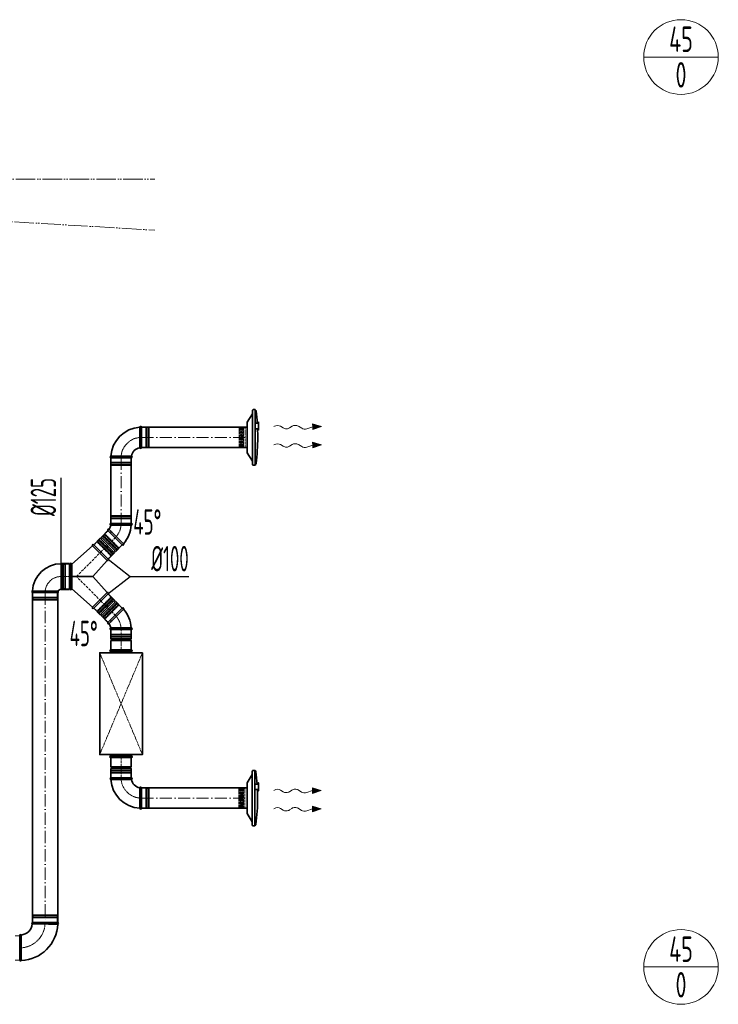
# Model space of a CAD drawing. Header units: millimetres. Extents: x -118717 to 8962, y 22910 to 145283.
# Tile 182 of 193: x 4456 to 7889, y 75265 to 80103. Entities that reach past the tile are written whole.
import ezdxf
from ezdxf.enums import TextEntityAlignment as Align

# ---------------------------------------------------------------- set-up
doc = ezdxf.new("R2010")
doc.units = ezdxf.units.MM
for name, pattern in [('ACAD_ISO02W100', [15, 12, -3]), ('ACAD_ISO05W100', [33, 24, -3, 0, -3, 0, -3]), ('ACAD_ISO10W100', [18, 12, -3, 0, -3]), ('phl_thick', [0])]:
    doc.linetypes.add(name, pattern=pattern)
for name, color, linetype, lineweight in [('VZT_01 SUP (PŘÍVOD) - OBRYS', 5, 'Continuous', 35), ('VZT_02 SUP (PŘÍVOD) - OSA', 5, 'ACAD_ISO10W100', 5), ('VZT_30 DISTRIBUČNÍ PRVKY - OBRYS', 1, 'Continuous', 35), ('VZT_35 TLUMIČE HLUKU - OBRYS', 1, 'Continuous', 35), ('VZT_36 TLUMIČE HLUKU - OSA', 1, 'ACAD_ISO10W100', 5), ('VZT_37 TLUMIČE HLUKU - DETAIL', 8, 'ACAD_ISO02W100', 5), ('VZT_52 POPIS - DISTRIBUCE', 7, 'Continuous', 5), ('VZT_60_KOTY - DIMENZE', 7, 'Continuous', 5), ('VZT_POŽADAVKY NA STAVBU - PODHLEDY', 4, 'ACAD_ISO05W100', 5)]:
    doc.layers.add(name, color=color, linetype=linetype, lineweight=lineweight)
for name, color, linetype, lineweight, plot in [('VZT_03 SUP (PŘÍVOD) - NETISK', 8, 'ACAD_ISO02W100', 5, False), ('VZT_34 DISTRIBUČNÍ PRVKY - NETISK', 8, 'ACAD_ISO02W100', 5, False), ('VZT_39 TLUMIČE HLUKU - NETISK', 8, 'ACAD_ISO02W100', 5, False)]:
    doc.layers.add(name, color=color, linetype=linetype, lineweight=lineweight, plot=plot)
doc.styles.add('EVORA_125', font='isocp.shx', dxfattribs={"width": 0.6, "height": 125})
doc.styles.add('JS', font='isocp.shx', dxfattribs={"width": 0.6, "height": 125})

msp = doc.modelspace()

# ---------------------------------------------------------------- linework, layer by layer
at = {"lineweight": 13}
for p, q in [((5708.3, 78105.5), (5705.2, 78103.6)), ((5708.3, 78015.5), (5705.2, 78013.6)), ((5707.4, 76318.1), (5704.3, 76316.2)), ((5707.4, 76228.1), (5704.3, 76226.2))]:
    msp.add_line(p, q, dxfattribs=at)
at = {"color": 0, "lineweight": 13}
for p, q in [((5751.4, 78097.2), (5738.4, 78105.4)), ((5794.3, 78105.6), (5782.4, 78097.6)), ((5841.8, 78095.6), (5825.3, 78106)), ((5895.9, 78103.1), (5867.2, 78093.3)), ((5938.9, 78103.6), (5895.7, 78117)), ((5895.7, 78117), (5895.9, 78103.1)), ((5896, 78089.1), (5895.9, 78103.1)), ((5896, 78089.1), (5938.9, 78103.6)), ((5751.4, 78007.2), (5738.4, 78015.4)), ((5794.3, 78015.6), (5782.4, 78007.6)), ((5841.8, 78005.6), (5825.3, 78016)), ((5895.9, 78013.1), (5867.2, 78003.3)), ((5938.9, 78013.6), (5895.7, 78027)), ((5895.7, 78027), (5895.9, 78013.1)), ((5896, 77999.1), (5895.9, 78013.1)), ((5896, 77999.1), (5938.9, 78013.6)), ((5750.5, 76309.8), (5737.5, 76318)), ((5793.4, 76318.2), (5781.5, 76310.2)), ((5840.9, 76308.2), (5824.4, 76318.6)), ((5894.9, 76315.7), (5866.3, 76305.9)), ((5937.9, 76316.2), (5894.8, 76329.6)), ((5894.8, 76329.6), (5894.9, 76315.7)), ((5895.1, 76301.7), (5894.9, 76315.7)), ((5895.1, 76301.7), (5937.9, 76316.2)), ((5937.9, 76226.2), (5894.8, 76239.6)), ((5894.8, 76239.6), (5894.9, 76225.7)), ((5750.5, 76219.8), (5737.5, 76228)), ((5793.4, 76228.2), (5781.5, 76220.2)), ((5840.9, 76218.2), (5824.4, 76228.6)), ((5894.9, 76225.7), (5866.3, 76215.9)), ((5895.1, 76211.7), (5894.9, 76225.7)), ((5895.1, 76211.7), (5937.9, 76226.2))]:
    msp.add_line(p, q, dxfattribs=at)
for centre, start_param, end_param in [((5723.1, 78095.8), 0.766537, 2.320574), ((5766.8, 78106.7), 3.908129, 5.516649), ((5809.9, 78096.5), 0.766537, 2.375056), ((5857.2, 78105.1), 3.908129, 5.191299), ((5723.1, 78005.8), 0.766537, 2.320574), ((5766.8, 78016.7), 3.908129, 5.516649), ((5809.9, 78006.5), 0.766537, 2.375056), ((5857.2, 78015.1), 3.908129, 5.191299), ((5722.2, 76308.4), 0.766537, 2.320574), ((5765.9, 76319.3), 3.908129, 5.516649), ((5809, 76309.1), 0.766537, 2.375056), ((5856.2, 76317.7), 3.908129, 5.191299), ((5722.2, 76218.4), 0.766537, 2.320574), ((5765.9, 76229.3), 3.908129, 5.516649), ((5809, 76219.1), 0.766537, 2.375056), ((5856.2, 76227.7), 3.908129, 5.191299)]:
    msp.add_ellipse(centre, major_axis=(21.5, 0.3), ratio=0.625, start_param=start_param, end_param=end_param, dxfattribs=at)
for points in [[(5896, 78089.1), (5895.7, 78117), (5938.9, 78103.6)], [(5896, 77999.1), (5895.7, 78027), (5938.9, 78013.6)], [(5895.1, 76301.7), (5894.8, 76329.6), (5937.9, 76316.2)], [(5895.1, 76211.7), (5894.8, 76239.6), (5937.9, 76226.2)]]:
    msp.add_solid(points, dxfattribs=at)
at = {"layer": 'VZT_01 SUP (PŘÍVOD) - OBRYS'}
for p, q in [((5046.1, 78100.7), (5046.1, 78050.5)), ((5054.1, 78100.7), (5054.1, 78000.7)), ((4904.1, 77958.7), (4954.3, 77958.7)), ((5004.1, 77950.7), (4904.1, 77950.7)), ((4904.1, 77628.3), (5004.1, 77628.3)), ((5004.1, 77620.3), (4954, 77620.3)), ((4819.5, 77523), (4851.6, 77555.1)), ((4922.4, 77484.4), (4851.6, 77555.1)), ((4857.3, 77560.8), (4889.5, 77593)), ((4928, 77490.1), (4857.3, 77560.8)), ((4960.2, 77522.3), (4889.5, 77593)), ((4960.2, 77522.3), (4889.5, 77593)), ((4965.8, 77527.9), (4930.4, 77563.4)), ((4813.5, 77517.7), (4711.6, 77428.7)), ((4884.9, 77446.2), (4813.5, 77517.7)), ((4890.2, 77452.2), (4819.5, 77523)), ((4819.5, 77523), (4890.2, 77452.2)), ((4928, 77490.1), (4960.2, 77522.3)), ((4890.2, 77452.2), (4922.4, 77484.4)), ((4659.7, 77429.9), (4659.7, 77304.9)), ((4660.7, 77430.9), (4700.7, 77430.9)), ((4700.7, 77430.9), (4700.7, 77303.9)), ((4703.6, 77304.9), (4703.6, 77429.9)), ((4711.6, 77427.6), (4711.6, 77428.7)), ((4711.6, 77307.2), (4711.6, 77427.6)), ((4884.9, 77446.2), (4816, 77367.4)), ((4740.4, 77367.4), (4711.6, 77367.4)), ((4816, 77367.4), (4740.4, 77367.4)), ((4884.9, 77288.6), (4816, 77367.4)), ((4660.7, 77303.9), (4700.7, 77303.9)), ((4711.6, 77307.2), (4711.6, 77306.1)), ((4813.5, 77217.1), (4711.6, 77306.1)), ((4643.2, 77288.4), (4518.2, 77288.4)), ((4813.5, 77217.1), (4884.9, 77288.6)), ((4890.2, 77282.5), (4819.5, 77211.8)), ((4819.5, 77211.8), (4890.2, 77282.5)), ((4890.2, 77282.5), (4922.4, 77250.4)), ((4819.5, 77211.8), (4851.6, 77179.7)), ((4922.4, 77250.4), (4851.6, 77179.7)), ((4928, 77244.7), (4857.3, 77174)), ((4960.2, 77212.5), (4889.5, 77141.8)), ((4960.2, 77212.5), (4889.5, 77141.8)), ((4928, 77244.7), (4960.2, 77212.5)), ((4857.3, 77174), (4889.5, 77141.8)), ((4965.8, 77206.9), (4930.4, 77171.4)), ((5004.1, 77114.5), (4954, 77114.5)), ((5004.1, 77106.5), (4904.1, 77106.5)), ((4904.1, 77061), (4904.1, 77106.5)), ((4904.1, 77106.5), (5004.1, 77106.5)), ((5004.1, 77061), (5004.1, 77106.5)), ((5004.1, 77061), (4904.1, 77061)), ((5004.1, 77053), (4904.1, 77053)), ((4904.1, 77007.5), (4904.1, 77053)), ((5004.1, 77007.5), (5004.1, 77053)), ((5004.1, 77007.5), (4904.1, 77007.5)), ((5004.1, 76477.5), (4904.1, 76477.5)), ((4904.1, 76432), (4904.1, 76477.5)), ((5004.1, 76432), (5004.1, 76477.5)), ((5004.1, 76432), (4904.1, 76432)), ((5004.1, 76424), (4904.1, 76424)), ((4904.1, 76378.5), (4904.1, 76424)), ((5004.1, 76378.5), (5004.1, 76424)), ((5004.1, 76378.5), (4904.1, 76378.5)), ((4904.1, 76378.5), (5004.1, 76378.5)), ((4904.1, 76370.5), (4954.3, 76370.5)), ((5054.1, 76328.5), (5054.1, 76228.5)), ((5046.1, 76228.5), (5046.1, 76278.6)), ((4518.2, 75667.7), (4643.2, 75667.7)), ((4455.7, 75480.2), (4455.7, 75605.2))]:
    msp.add_line(p, q, dxfattribs=at)
for points in [[(5573.9, 78100.7), (5054.1, 78100.7)], [(5573.9, 78000.7), (5054.1, 78000.7)], [(4904.1, 77628.3), (4904.1, 77950.7)], [(5004.1, 77628.3), (5004.1, 77950.7)], [(4518.2, 75667.7), (4518.2, 77288.4)], [(4643.2, 75667.7), (4643.2, 77288.4)], [(5573, 76328.5), (5054.1, 76328.5)], [(5573, 76228.5), (5054.1, 76228.5)]]:
    msp.add_lwpolyline(points, dxfattribs=at)
for centre, radius, start, end in [((5054.1, 77950.7), 150, 93.0572, 176.9428), ((5050.1, 78100.7), 4, 0, 180), ((5054.1, 77950.7), 50, 99.1478, 170.8522), ((5050.1, 78000.7), 4, 189.1478, 0), ((4904.1, 77954.7), 4, 90, 270), ((5004.1, 77954.7), 4, 270, 80.8522), ((4892.3, 77595.8), 4, 54.1478, 225), ((4854.1, 77628.3), 50, 324.1478, 350.8522), ((4904.1, 77624.3), 4, 90, 260.8522), ((4854.1, 77628.3), 150, 318.0572, 356.9428), ((5004.1, 77624.3), 4, 270, 90), ((4854.5, 77558), 4, 225, 45), ((4816.6, 77520.1), 4, 45, 217.3209), ((4963, 77525.1), 4, 225, 45), ((4887.3, 77449.4), 4, 232.6791, 45), ((4925.2, 77487.3), 4, 45, 225), ((4659.7, 77288.4), 141.5, 90, 176.8631), ((4660.7, 77429.9), 1, 90, 180), ((4707.5, 77428.2), 4.17, 2.2285, 156.5322), ((4659.7, 77288.4), 16.5, 90, 156.1907), ((4660.7, 77304.9), 1, 180, 270), ((4707.5, 77306.6), 4.17, 203.4678, 357.7715), ((4519.9, 77292.2), 4.17, 110.3309, 246.5322), ((4641.6, 77292.2), 4.17, 293.4678, 42.7229), ((4887.3, 77285.4), 4, 315, 127.3209), ((4816.6, 77214.7), 4, 142.6791, 315), ((4925.2, 77247.5), 4, 135, 315), ((4963, 77209.7), 4, 315, 135), ((4854.5, 77176.8), 4, 315, 135), ((4854.1, 77106.5), 150, 3.0572, 41.9428), ((4892.3, 77139), 4, 135, 305.8522), ((4854.1, 77106.5), 50, 9.1478, 35.8522), ((4904.1, 77110.5), 4, 99.1478, 270), ((5004.1, 77110.5), 4, 270, 90), ((4904.1, 77057), 4, 270, 90), ((5004.1, 77057), 4, 90, 270), ((4904.1, 76428), 4, 270, 90), ((5004.1, 76428), 4, 90, 270), ((4904.1, 76374.5), 4, 90, 270), ((5054.1, 76378.5), 150, 183.0572, 266.9428), ((5004.1, 76374.5), 4, 279.1478, 90), ((5054.1, 76378.5), 50, 189.1478, 260.8522), ((5050.1, 76328.5), 4, 0, 170.8522), ((5050.1, 76228.5), 4, 180, 0), ((4455.7, 75667.7), 62.5, 276.8302, 353.1698), ((4455.7, 75667.7), 187.5, 272.3607, 357.6393), ((4519.9, 75663.9), 4.17, 113.4678, 239.7019), ((4641.6, 75663.9), 4.17, 291.1072, 66.5322), ((4459.6, 75603.6), 4.17, 30.2981, 156.5322), ((4459.6, 75481.9), 4.17, 203.4678, 338.8928)]:
    msp.add_arc(centre, radius, start, end, dxfattribs=at)
for points, knots in [([(5046.1, 78050.5), (5046.1, 78044.2), (5046.1, 78037.9), (5046.1, 78025.8), (5046.1, 78020.2), (5046.1, 78010.7), (5046.1, 78006.9), (5046.2, 78001.6), (5046.2, 78000.2), (5046.2, 78000.1), (5046.2, 78000.1), (5046.2, 78000.1)], [78.71119, 78.71119, 78.71119, 78.71119, 97.804615, 97.804615, 117.523893, 117.523893, 137.264303, 137.264303, 156.831737, 156.831737, 157.874915, 157.874915, 157.874915, 157.874915]), ([(5004.8, 77958.6), (5004.8, 77958.6), (5003.6, 77958.6), (4999.1, 77958.7), (4995.7, 77958.7), (4986.8, 77958.7), (4981.4, 77958.7), (4969.5, 77958.7), (4963.1, 77958.7), (4955.7, 77958.7), (4955, 77958.7), (4954.3, 77958.7)], [157.874915, 157.874915, 157.874915, 157.874915, 176.103874, 176.103874, 195.460379, 195.460379, 215.101284, 215.101284, 234.82164, 234.82164, 237.034743, 237.034743, 237.034743, 237.034743]), ([(4894.6, 77599), (4894.6, 77599), (4895.4, 77598.3), (4898.4, 77595.3), (4900.7, 77593), (4906.8, 77586.9), (4910.6, 77583.2), (4919, 77574.7), (4923.6, 77570.1), (4929, 77564.7), (4929.7, 77564), (4930.4, 77563.4)], [157.87026, 157.87026, 157.87026, 157.87026, 175.40249, 175.40249, 194.39223, 194.39223, 214.163463, 214.163463, 234.188574, 234.188574, 237.030498, 237.030498, 237.030498, 237.030498]), ([(4903.5, 77620.4), (4903.5, 77620.4), (4904.7, 77620.4), (4909.6, 77620.3), (4913.2, 77620.3), (4922.3, 77620.3), (4927.7, 77620.3), (4939.7, 77620.3), (4946.2, 77620.3), (4953.2, 77620.3), (4953.6, 77620.3), (4954, 77620.3)], [315.70122, 315.70122, 315.70122, 315.70122, 334.965455, 334.965455, 354.338127, 354.338127, 373.989756, 373.989756, 393.709228, 393.709228, 394.86093, 394.86093, 394.86093, 394.86093]), ([(4644.6, 77295.1), (4644.6, 77295.1), (4644.2, 77295.1), (4642.2, 77295.2), (4639.9, 77295.4), (4633.7, 77295.6), (4629.8, 77295.7), (4619, 77295.9), (4611.7, 77295.9), (4596, 77296), (4587.7, 77296), (4571.1, 77296.1), (4563, 77296.1), (4548.1, 77296.1), (4541.3, 77296.1), (4530.1, 77296.1), (4525.7, 77296.1), (4519.9, 77296.1), (4518.4, 77296.1), (4518.4, 77296.1)], [197.702813, 197.702813, 197.702813, 197.702813, 209.733369, 209.733369, 228.63381, 228.63381, 247.962689, 247.962689, 273.396832, 273.396832, 298.447199, 298.447199, 323.101867, 323.101867, 347.591906, 347.591906, 372.010558, 372.010558, 395.3015, 395.3015, 395.3015, 395.3015]), ([(4894.6, 77135.8), (4894.6, 77135.8), (4895.4, 77136.5), (4898.4, 77139.5), (4900.7, 77141.8), (4906.8, 77147.9), (4910.6, 77151.6), (4919, 77160.1), (4923.6, 77164.7), (4929, 77170.1), (4929.7, 77170.7), (4930.4, 77171.4)], [157.87026, 157.87026, 157.87026, 157.87026, 175.40249, 175.40249, 194.39223, 194.39223, 214.163463, 214.163463, 234.188574, 234.188574, 237.030498, 237.030498, 237.030498, 237.030498]), ([(4903.5, 77114.4), (4903.5, 77114.4), (4904.7, 77114.4), (4909.6, 77114.4), (4913.2, 77114.5), (4922.3, 77114.5), (4927.7, 77114.5), (4939.7, 77114.5), (4946.2, 77114.5), (4953.2, 77114.5), (4953.6, 77114.5), (4954, 77114.5)], [315.70122, 315.70122, 315.70122, 315.70122, 334.965455, 334.965455, 354.338127, 354.338127, 373.989756, 373.989756, 393.709228, 393.709228, 394.86093, 394.86093, 394.86093, 394.86093]), ([(4954.3, 76370.5), (4960.6, 76370.5), (4966.9, 76370.5), (4979, 76370.5), (4984.6, 76370.5), (4994.1, 76370.5), (4997.9, 76370.5), (5003.2, 76370.5), (5004.6, 76370.5), (5004.7, 76370.5), (5004.8, 76370.5), (5004.8, 76370.5)], [78.71119, 78.71119, 78.71119, 78.71119, 97.804615, 97.804615, 117.523893, 117.523893, 137.264303, 137.264303, 156.831737, 156.831737, 157.874915, 157.874915, 157.874915, 157.874915]), ([(5046.2, 76329.1), (5046.2, 76329.1), (5046.2, 76328), (5046.1, 76323.5), (5046.1, 76320), (5046.1, 76311.2), (5046.1, 76305.8), (5046.1, 76293.9), (5046.1, 76287.4), (5046.1, 76280.1), (5046.1, 76279.4), (5046.1, 76278.6)], [157.874915, 157.874915, 157.874915, 157.874915, 176.103874, 176.103874, 195.460379, 195.460379, 215.101284, 215.101284, 234.82164, 234.82164, 237.034743, 237.034743, 237.034743, 237.034743]), ([(4517.8, 75660.3), (4517.8, 75660.3), (4519.4, 75660.3), (4525.5, 75660.2), (4530, 75660.2), (4541.4, 75660.2), (4548.2, 75660.1), (4563.2, 75660.1), (4571.3, 75660.1), (4587.6, 75660.1), (4595.7, 75660), (4610.9, 75660), (4617.9, 75660), (4629.6, 75660), (4634.4, 75660), (4641, 75660), (4642.8, 75660), (4643.1, 75660), (4643.1, 75660), (4643.1, 75660)], [0, 0, 0, 0, 24.235852, 24.235852, 48.531845, 48.531845, 73.024415, 73.024415, 97.570898, 97.570898, 122.078339, 122.078339, 146.53579, 146.53579, 170.957495, 170.957495, 195.359468, 195.359468, 197.168246, 197.168246, 197.168246, 197.168246]), ([(4463.2, 75605.7), (4463.2, 75605.7), (4463.2, 75605.6), (4463.2, 75605.3), (4463.2, 75605), (4463.2, 75603.9), (4463.2, 75603.1), (4463.2, 75600), (4463.2, 75596.8), (4463.3, 75587.9), (4463.3, 75581.7), (4463.3, 75567.6), (4463.4, 75559.8), (4463.4, 75543.6), (4463.4, 75535.4), (4463.4, 75519.5), (4463.4, 75512), (4463.4, 75498.8), (4463.4, 75493.3), (4463.4, 75486.3), (4463.4, 75484.1), (4463.4, 75481.2), (4463.4, 75480.4), (4463.4, 75480.4)], [197.067977, 197.067977, 197.067977, 197.067977, 201.792196, 201.792196, 209.190204, 209.190204, 218.040239, 218.040239, 237.760854, 237.760854, 262.206108, 262.206108, 286.831239, 286.831239, 311.323072, 311.323072, 335.946087, 335.946087, 360.704397, 360.704397, 377.088273, 377.088273, 394.105327, 394.105327, 394.105327, 394.105327])]:
    msp.add_open_spline(points, degree=3, knots=knots, dxfattribs=at)
at = {"layer": 'VZT_02 SUP (PŘÍVOD) - OSA', "ltscale": 0.3}
for points in [[(4954.1, 77950.7), (4954.1, 77950.7, -0.414214), (5054.1, 78050.7), (5054.1, 78050.7)], [(4954.1, 77628.3), (4954.1, 77628.3, -0.198912), (4924.8, 77557.6, -0.198912)], [(4700.7, 77367.4), (4659.7, 77367.4, 0.414214), (4580.7, 77288.4), (4580.7, 77288.4)], [(4954.1, 77106.5), (4954.1, 77106.5, 0.198912), (4924.8, 77177.2, 0.198912)], [(5054.1, 76278.5), (5054.1, 76278.5, -0.414214), (4954.1, 76378.5), (4954.1, 76378.5)], [(4580.7, 75667.7), (4580.7, 75667.7, -0.414214), (4455.7, 75542.7), (4455.7, 75542.7)]]:
    msp.add_lwpolyline(points, format="xyb", dxfattribs=at)
at = {"layer": 'VZT_02 SUP (PŘÍVOD) - OSA', "ltscale": 5}
for points in [[(5054.1, 78050.7), (5573.9, 78050.7)], [(4954.1, 77950.7), (4954.1, 77628.3)], [(4580.7, 77288.4), (4580.7, 75667.7)], [(5054.1, 76278.5), (5573, 76278.5)]]:
    msp.add_lwpolyline(points, dxfattribs=at)
at = {"layer": 'VZT_02 SUP (PŘÍVOD) - OSA'}
for points in [[(4854.8, 77487.6), (4924.8, 77557.6)], [(4734.6, 77367.4), (4854.8, 77487.6)], [(4854.8, 77247.2), (4734.6, 77367.4), (4703.6, 77367.4)], [(4854.8, 77247.2), (4924.8, 77177.2)], [(4954.1, 77007.5), (4954.1, 77106.5)], [(4954.1, 76378.5), (4954.1, 76477.5)]]:
    msp.add_lwpolyline(points, dxfattribs=at)
at = {"layer": 'VZT_03 SUP (PŘÍVOD) - NETISK', "ltscale": 0.4}
for p, q in [((5054.1, 78099.7), (5076.1, 78099.7)), ((5076.1, 78099.7), (5076.1, 78001.7)), ((5076.1, 78098.7), (5079.6, 78098.7)), ((5079.6, 78100.7), (5079.6, 78000.7)), ((5079.6, 78100.7), (5080.1, 78100.7)), ((5080.1, 78100.7), (5080.1, 78000.7)), ((5080.1, 78098.7), (5087.1, 78098.7)), ((5087.1, 78100.7), (5087.1, 78000.7)), ((5087.1, 78100.7), (5087.6, 78100.7)), ((5087.6, 78100.7), (5087.6, 78000.7)), ((5087.6, 78098.7), (5088.1, 78098.7)), ((5088.1, 78099.7), (5088.1, 78001.7)), ((5088.1, 78099.7), (5092.1, 78099.7)), ((5092.1, 78099.7), (5092.1, 78001.7)), ((5054.1, 78001.7), (5076.1, 78001.7)), ((5076.1, 78002.7), (5079.6, 78002.7)), ((5079.6, 78000.7), (5080.1, 78000.7)), ((5080.1, 78002.7), (5087.1, 78002.7)), ((5087.1, 78000.7), (5087.6, 78000.7)), ((5087.6, 78002.7), (5088.1, 78002.7)), ((5088.1, 78001.7), (5092.1, 78001.7)), ((4905.1, 77928.7), (4905.1, 77950.7)), ((5003.1, 77928.7), (5003.1, 77950.7)), ((4904.1, 77925.2), (5004.1, 77925.2)), ((4904.1, 77924.7), (4904.1, 77925.2)), ((4904.1, 77924.7), (5004.1, 77924.7)), ((4904.1, 77917.7), (5004.1, 77917.7)), ((4904.1, 77917.2), (4904.1, 77917.7)), ((4904.1, 77917.2), (5004.1, 77917.2)), ((4905.1, 77928.7), (5003.1, 77928.7)), ((4905.1, 77916.7), (5003.1, 77916.7)), ((4905.1, 77912.7), (4905.1, 77916.7)), ((4905.1, 77912.7), (5003.1, 77912.7)), ((4906.1, 77925.2), (4906.1, 77928.7)), ((4906.1, 77917.7), (4906.1, 77924.7)), ((4906.1, 77916.7), (4906.1, 77917.2)), ((5002.1, 77925.2), (5002.1, 77928.7)), ((5002.1, 77917.7), (5002.1, 77924.7)), ((5002.1, 77916.7), (5002.1, 77917.2)), ((5003.1, 77912.7), (5003.1, 77916.7)), ((5004.1, 77924.7), (5004.1, 77925.2)), ((5004.1, 77917.2), (5004.1, 77917.7)), ((5004.1, 77661.8), (4904.1, 77661.8)), ((4904.1, 77661.8), (4904.1, 77661.3)), ((5004.1, 77661.3), (4904.1, 77661.3)), ((5004.1, 77654.3), (4904.1, 77654.3)), ((4904.1, 77654.3), (4904.1, 77653.8)), ((5004.1, 77653.8), (4904.1, 77653.8)), ((5003.1, 77666.3), (4905.1, 77666.3)), ((4905.1, 77666.3), (4905.1, 77662.3)), ((5003.1, 77662.3), (4905.1, 77662.3)), ((5003.1, 77650.3), (4905.1, 77650.3)), ((4905.1, 77650.3), (4905.1, 77628.3)), ((4906.1, 77662.3), (4906.1, 77661.8)), ((4906.1, 77661.3), (4906.1, 77654.3)), ((4906.1, 77653.8), (4906.1, 77650.3)), ((5002.1, 77662.3), (5002.1, 77661.8)), ((5002.1, 77661.3), (5002.1, 77654.3)), ((5002.1, 77653.8), (5002.1, 77650.3)), ((5003.1, 77666.3), (5003.1, 77662.3)), ((5003.1, 77650.3), (5003.1, 77628.3)), ((5004.1, 77661.8), (5004.1, 77661.3)), ((5004.1, 77654.3), (5004.1, 77653.8)), ((4842.8, 77546.3), (4843.2, 77546.6)), ((4842.8, 77546.3), (4913.5, 77475.6)), ((4843.2, 77546.6), (4913.9, 77475.9)), ((4844.2, 77546.3), (4847, 77549.1)), ((4844.2, 77546.3), (4913.5, 77477)), ((4844.6, 77545.2), (4844.9, 77545.6)), ((4847, 77549.1), (4916.3, 77479.8)), ((4866.1, 77568.2), (4863.3, 77565.4)), ((4932.6, 77496.1), (4863.3, 77565.4)), ((4866.1, 77569.6), (4865.8, 77569.3)), ((4936.5, 77498.6), (4865.8, 77569.3)), ((4936.8, 77498.9), (4866.1, 77569.6)), ((4935.4, 77498.9), (4866.1, 77568.2)), ((4867.2, 77567.9), (4866.8, 77567.5)), ((4872.5, 77573.2), (4867.6, 77568.2)), ((4871.4, 77574.9), (4871.1, 77574.6)), ((4941.8, 77503.9), (4871.1, 77574.6)), ((4942.2, 77504.2), (4871.4, 77574.9)), ((4875.3, 77576), (4872.9, 77573.5)), ((4890.2, 77592.3), (4874.6, 77576.7)), ((4943.9, 77507.4), (4874.6, 77576.7)), ((4820.2, 77522.3), (4835.7, 77537.8)), ((4835.7, 77537.8), (4905, 77468.5)), ((4836.4, 77537.1), (4838.9, 77539.6)), ((4837.5, 77541), (4837.9, 77541.3)), ((4837.5, 77541), (4908.2, 77470.3)), ((4837.9, 77541.3), (4908.6, 77470.6)), ((4839.3, 77539.9), (4844.2, 77544.9)), ((4935.4, 77498.9), (4932.6, 77496.1)), ((4935.1, 77500), (4934.7, 77499.6)), ((4940.4, 77505.3), (4935.4, 77500.3)), ((4936.8, 77498.9), (4936.5, 77498.6)), ((4943.2, 77508.1), (4940.7, 77505.6)), ((4942.2, 77504.2), (4941.8, 77503.9)), ((4959.5, 77523), (4943.9, 77507.4)), ((4889.5, 77453), (4905, 77468.5)), ((4904.3, 77469.2), (4906.8, 77471.7)), ((4907.1, 77472), (4912.1, 77477)), ((4908.2, 77470.3), (4908.6, 77470.6)), ((4912.5, 77477.4), (4912.8, 77477.7)), ((4913.5, 77477), (4916.3, 77479.8)), ((4913.5, 77475.6), (4913.9, 77475.9)), ((4665.6, 77307.4), (4665.6, 77427.4)), ((4669.6, 77427.4), (4665.6, 77427.4)), ((4669.6, 77307.4), (4669.6, 77427.4)), ((4670.1, 77426.4), (4669.6, 77426.4)), ((4670.1, 77306.4), (4670.1, 77428.4)), ((4670.6, 77428.4), (4670.1, 77428.4)), ((4670.6, 77306.4), (4670.6, 77428.4)), ((4677.6, 77426.4), (4670.6, 77426.4)), ((4677.6, 77306.4), (4677.6, 77428.4)), ((4678.1, 77428.4), (4677.6, 77428.4)), ((4678.1, 77306.4), (4678.1, 77428.4)), ((4681.6, 77426.4), (4678.1, 77426.4)), ((4681.6, 77307.4), (4681.6, 77427.4)), ((4703.6, 77427.4), (4681.6, 77427.4)), ((4669.6, 77307.4), (4665.6, 77307.4)), ((4670.1, 77308.4), (4669.6, 77308.4)), ((4670.6, 77306.4), (4670.1, 77306.4)), ((4677.6, 77308.4), (4670.6, 77308.4)), ((4678.1, 77306.4), (4677.6, 77306.4)), ((4681.6, 77308.4), (4678.1, 77308.4)), ((4703.6, 77307.4), (4681.6, 77307.4)), ((4641.7, 77262.9), (4519.7, 77262.9)), ((4519.7, 77262.9), (4519.7, 77262.4)), ((4641.7, 77262.4), (4519.7, 77262.4)), ((4641.7, 77255.4), (4519.7, 77255.4)), ((4519.7, 77255.4), (4519.7, 77254.9)), ((4520.7, 77288.4), (4520.7, 77266.4)), ((4640.7, 77266.4), (4520.7, 77266.4)), ((4521.7, 77266.4), (4521.7, 77262.9)), ((4521.7, 77262.4), (4521.7, 77255.4)), ((4639.7, 77266.4), (4639.7, 77262.9)), ((4639.7, 77262.4), (4639.7, 77255.4)), ((4640.7, 77288.4), (4640.7, 77266.4)), ((4641.7, 77262.9), (4641.7, 77262.4)), ((4641.7, 77255.4), (4641.7, 77254.9)), ((4835.7, 77197), (4905, 77266.3)), ((4837.5, 77193.8), (4908.2, 77264.5)), ((4837.9, 77193.4), (4908.6, 77264.2)), ((4842.8, 77188.5), (4913.5, 77259.2)), ((4843.2, 77188.1), (4913.9, 77258.9)), ((4844.2, 77188.5), (4913.5, 77257.8)), ((4905, 77266.3), (4889.5, 77281.8)), ((4906.8, 77263.1), (4904.3, 77265.6)), ((4912.1, 77257.8), (4907.1, 77262.7)), ((4908.6, 77264.2), (4908.2, 77264.5)), ((4912.8, 77257.1), (4912.5, 77257.4)), ((4913.9, 77258.9), (4913.5, 77259.2)), ((4916.3, 77255), (4913.5, 77257.8)), ((4641.7, 77254.9), (4519.7, 77254.9)), ((4640.7, 77254.4), (4520.7, 77254.4)), ((4520.7, 77254.4), (4520.7, 77250.4)), ((4640.7, 77250.4), (4520.7, 77250.4)), ((4521.7, 77254.9), (4521.7, 77254.4)), ((4639.7, 77254.9), (4639.7, 77254.4)), ((4640.7, 77254.4), (4640.7, 77250.4)), ((4835.7, 77197), (4820.2, 77212.5)), ((4847, 77185.7), (4916.3, 77255)), ((4932.6, 77238.7), (4863.3, 77169.4)), ((4936.5, 77236.2), (4865.8, 77165.5)), ((4935.4, 77235.9), (4866.1, 77166.6)), ((4936.8, 77235.9), (4866.1, 77165.2)), ((4941.8, 77230.9), (4871.1, 77160.2)), ((4942.2, 77230.6), (4871.4, 77159.9)), ((4943.9, 77227.4), (4874.6, 77158.1)), ((4935.4, 77235.9), (4932.6, 77238.7)), ((4935.1, 77234.8), (4934.7, 77235.2)), ((4940.4, 77229.5), (4935.4, 77234.5)), ((4936.8, 77235.9), (4936.5, 77236.2)), ((4943.2, 77226.7), (4940.7, 77229.2)), ((4942.2, 77230.6), (4941.8, 77230.9)), ((4959.5, 77211.8), (4943.9, 77227.4)), ((4838.9, 77195.2), (4836.4, 77197.7)), ((4837.9, 77193.4), (4837.5, 77193.8)), ((4844.2, 77189.9), (4839.3, 77194.9)), ((4843.2, 77188.1), (4842.8, 77188.5)), ((4847, 77185.7), (4844.2, 77188.5)), ((4844.9, 77189.2), (4844.6, 77189.6)), ((4866.1, 77166.6), (4863.3, 77169.4)), ((4866.1, 77165.2), (4865.8, 77165.5)), ((4867.2, 77166.9), (4866.8, 77167.3)), ((4872.5, 77161.6), (4867.6, 77166.6)), ((4871.4, 77159.9), (4871.1, 77160.2)), ((4875.3, 77158.8), (4872.9, 77161.3)), ((4890.2, 77142.5), (4874.6, 77158.1)), ((5004.1, 77081), (4904.1, 77081)), ((4904.1, 77080.5), (4904.1, 77081)), ((5004.1, 77080.5), (4904.1, 77080.5)), ((5004.1, 77073.5), (4904.1, 77073.5)), ((4904.1, 77073), (4904.1, 77073.5)), ((5004.1, 77073), (4904.1, 77073)), ((4905.1, 77084.5), (4905.1, 77106.5)), ((5003.1, 77084.5), (4905.1, 77084.5)), ((5003.1, 77072.5), (4905.1, 77072.5)), ((4905.1, 77068.5), (4905.1, 77072.5)), ((5003.1, 77068.5), (4905.1, 77068.5)), ((4906.1, 77081), (4906.1, 77084.5)), ((4906.1, 77073.5), (4906.1, 77080.5)), ((4906.1, 77072.5), (4906.1, 77073)), ((5002.1, 77081), (5002.1, 77084.5)), ((5002.1, 77073.5), (5002.1, 77080.5)), ((5002.1, 77072.5), (5002.1, 77073)), ((5003.1, 77084.5), (5003.1, 77106.5)), ((5003.1, 77068.5), (5003.1, 77072.5)), ((5004.1, 77080.5), (5004.1, 77081)), ((5004.1, 77073), (5004.1, 77073.5)), ((4904.1, 76412), (5004.1, 76412)), ((4904.1, 76411.5), (4904.1, 76412)), ((4904.1, 76411.5), (5004.1, 76411.5)), ((4904.1, 76404.5), (5004.1, 76404.5)), ((4904.1, 76404), (4904.1, 76404.5)), ((4904.1, 76404), (5004.1, 76404)), ((4905.1, 76416.5), (5003.1, 76416.5)), ((4905.1, 76412.5), (4905.1, 76416.5)), ((4905.1, 76412.5), (5003.1, 76412.5)), ((4905.1, 76400.5), (5003.1, 76400.5)), ((4905.1, 76378.5), (4905.1, 76400.5)), ((4906.1, 76412), (4906.1, 76412.5)), ((4906.1, 76404.5), (4906.1, 76411.5)), ((4906.1, 76400.5), (4906.1, 76404)), ((5002.1, 76412), (5002.1, 76412.5)), ((5002.1, 76404.5), (5002.1, 76411.5)), ((5002.1, 76400.5), (5002.1, 76404)), ((5003.1, 76412.5), (5003.1, 76416.5)), ((5003.1, 76378.5), (5003.1, 76400.5)), ((5004.1, 76411.5), (5004.1, 76412)), ((5004.1, 76404), (5004.1, 76404.5)), ((5076.1, 76327.5), (5054.1, 76327.5)), ((5076.1, 76229.5), (5076.1, 76327.5)), ((5079.6, 76326.5), (5076.1, 76326.5)), ((5079.6, 76228.5), (5079.6, 76328.5)), ((5080.1, 76328.5), (5079.6, 76328.5)), ((5080.1, 76228.5), (5080.1, 76328.5)), ((5087.1, 76326.5), (5080.1, 76326.5)), ((5087.1, 76228.5), (5087.1, 76328.5)), ((5087.6, 76328.5), (5087.1, 76328.5)), ((5087.6, 76228.5), (5087.6, 76328.5)), ((5088.1, 76326.5), (5087.6, 76326.5)), ((5088.1, 76229.5), (5088.1, 76327.5)), ((5092.1, 76327.5), (5088.1, 76327.5)), ((5092.1, 76229.5), (5092.1, 76327.5)), ((5076.1, 76229.5), (5054.1, 76229.5)), ((5079.6, 76230.5), (5076.1, 76230.5)), ((5080.1, 76228.5), (5079.6, 76228.5)), ((5087.1, 76230.5), (5080.1, 76230.5)), ((5087.6, 76228.5), (5087.1, 76228.5)), ((5088.1, 76230.5), (5087.6, 76230.5)), ((5092.1, 76229.5), (5088.1, 76229.5)), ((4519.7, 75701.2), (4641.7, 75701.2)), ((4519.7, 75700.7), (4519.7, 75701.2)), ((4519.7, 75700.7), (4641.7, 75700.7)), ((4519.7, 75693.7), (4641.7, 75693.7)), ((4519.7, 75693.2), (4519.7, 75693.7)), ((4519.7, 75693.2), (4641.7, 75693.2)), ((4520.7, 75705.7), (4640.7, 75705.7)), ((4520.7, 75701.7), (4520.7, 75705.7)), ((4520.7, 75701.7), (4640.7, 75701.7)), ((4520.7, 75689.7), (4640.7, 75689.7)), ((4520.7, 75667.7), (4520.7, 75689.7)), ((4521.7, 75701.2), (4521.7, 75701.7)), ((4521.7, 75693.7), (4521.7, 75700.7)), ((4521.7, 75689.7), (4521.7, 75693.2)), ((4639.7, 75701.2), (4639.7, 75701.7)), ((4639.7, 75693.7), (4639.7, 75700.7)), ((4639.7, 75689.7), (4639.7, 75693.2)), ((4640.7, 75701.7), (4640.7, 75705.7)), ((4640.7, 75667.7), (4640.7, 75689.7)), ((4641.7, 75700.7), (4641.7, 75701.2)), ((4641.7, 75693.2), (4641.7, 75693.7)), ((4455.7, 75602.7), (4433.7, 75602.7)), ((4455.7, 75482.7), (4433.7, 75482.7))]:
    msp.add_line(p, q, dxfattribs=at)
at = {"layer": 'VZT_30 DISTRIBUČNÍ PRVKY - OBRYS'}
for points in [[(5612.9, 77914.2), (5612.9, 78187.2), (5603.7, 78187.2, 0.414214), (5599.9, 78183.3), (5599.9, 77918, 0.414214), (5603.7, 77914.2), (5612.9, 77914.2)], [(5623.4, 78119.9, 0.015115), (5617.4, 78179.2), (5616.9, 78182.2, 0.36397), (5613.9, 78184.7), (5612.9, 78184.7)], [(5599.9, 78166.8), (5574.5, 78126.4, 0.141374), (5573.9, 78124.3), (5573.9, 77977, 0.141374), (5574.5, 77974.9), (5599.9, 77934.6)], [(5612.9, 78119.9), (5625.3, 78119.9, 0.267949), (5625.7, 78120.1), (5629, 78125.9, -0.267949), (5629.4, 78126.1), (5630, 78126.1), (5630, 78086.5), (5629.4, 78086.5, -0.267949), (5629, 78086.7), (5625.7, 78092.4, 0.267949), (5625.3, 78092.6), (5612.9, 78092.6)], [(5625.9, 78050.7, 0.010645), (5625, 78092.6, 0.010645)], [(5625.9, 78050.7, -0.0327), (5617.4, 77922.1), (5616.9, 77919.1, -0.36397), (5613.9, 77916.7), (5612.9, 77916.7)], [(5599, 76394.6), (5573.6, 76354.2, 0.141374), (5573, 76352.1), (5573, 76204.8, 0.141374), (5573.6, 76202.7), (5599, 76162.4)], [(5612, 76142), (5612, 76415), (5602.8, 76415, 0.414214), (5599, 76411.1), (5599, 76145.8, 0.414214), (5602.8, 76142), (5612, 76142)], [(5622.5, 76347.7, 0.015115), (5616.5, 76407), (5615.9, 76410, 0.36397), (5613, 76412.5), (5612, 76412.5)], [(5612, 76347.7), (5624.4, 76347.7, 0.267949), (5624.8, 76347.9), (5628.1, 76353.7, -0.267949), (5628.5, 76353.9), (5629.1, 76353.9), (5629.1, 76314.3), (5628.5, 76314.3, -0.267949), (5628.1, 76314.5), (5624.8, 76320.2, 0.267949), (5624.4, 76320.4), (5612, 76320.4)], [(5625, 76278.5, 0.010645), (5624, 76320.4, 0.010645)], [(5625, 76278.5, -0.0327), (5616.5, 76149.9), (5615.9, 76147, -0.36397), (5613, 76144.5), (5612, 76144.5)]]:
    msp.add_lwpolyline(points, format="xyb", dxfattribs=at)
at = {"layer": 'VZT_34 DISTRIBUČNÍ PRVKY - NETISK'}
for points in [[(5537.8, 78094.4), (5533.9, 78095.8), (5533.9, 78050.7)], [(5538, 78095.3), (5538, 78050.7)], [(5549.7, 78094.6), (5549.7, 78050.7)], [(5553.4, 78096.2), (5553.4, 78050.7)], [(5556, 78098.2), (5556, 78050.7)], [(5573.9, 78002.2), (5563.9, 78002.2), (5563.9, 78099.2), (5573.9, 78099.2)], [(5573.9, 78002.2), (5573.9, 78099.2)], [(5537.8, 78006.9), (5533.9, 78005.5), (5533.9, 78050.7)], [(5538, 78006), (5538, 78050.7)], [(5549.7, 78006.8), (5549.7, 78050.7)], [(5553.4, 78005.1), (5553.4, 78050.7)], [(5556, 78003.2), (5556, 78050.7)], [(5536.9, 76322.2), (5533, 76323.6), (5533, 76278.5)], [(5537.1, 76323.2), (5537.1, 76278.5)], [(5548.8, 76322.4), (5548.8, 76278.5)], [(5552.4, 76324), (5552.4, 76278.5)], [(5555.1, 76326), (5555.1, 76278.5)], [(5573, 76230), (5563, 76230), (5563, 76327), (5573, 76327)], [(5573, 76230), (5573, 76327)], [(5536.9, 76234.7), (5533, 76233.3), (5533, 76278.5)], [(5537.1, 76233.8), (5537.1, 76278.5)], [(5548.8, 76234.6), (5548.8, 76278.5)], [(5552.4, 76232.9), (5552.4, 76278.5)], [(5555.1, 76231), (5555.1, 76278.5)]]:
    msp.add_lwpolyline(points, dxfattribs=at)
for points in [[(5544, 78102.8), (5542.6, 78097.1, 0.060863), (5542.5, 78096.4), (5542.5, 78050.7)], [(5544, 78102.8), (5545.4, 78096.8, -0.058981), (5545.5, 78096.2), (5545.5, 78050.7)], [(5563.9, 78098.2), (5556, 78098.2, 0.291473), (5553.6, 78096.6, 0.291473)], [(5544, 77998.5), (5542.6, 78004.3, -0.060863), (5542.5, 78004.9), (5542.5, 78050.7)], [(5544, 77998.5), (5545.4, 78004.5, 0.058981), (5545.5, 78005.1), (5545.5, 78050.7)], [(5563.9, 78003.2), (5556, 78003.2, -0.291473), (5553.6, 78004.7, -0.291473)], [(5543.1, 76330.6), (5541.7, 76324.9, 0.060863), (5541.6, 76324.2), (5541.6, 76278.5)], [(5543.1, 76330.6), (5544.5, 76324.7, -0.058981), (5544.6, 76324), (5544.6, 76278.5)], [(5563, 76326), (5555.1, 76326, 0.291473), (5552.7, 76324.4, 0.291473)], [(5543.1, 76226.4), (5541.7, 76232.1, -0.060863), (5541.6, 76232.7), (5541.6, 76278.5)], [(5543.1, 76226.4), (5544.5, 76232.3, 0.058981), (5544.6, 76232.9), (5544.6, 76278.5)], [(5563, 76231), (5555.1, 76231, -0.291473), (5552.7, 76232.5, -0.291473)]]:
    msp.add_lwpolyline(points, format="xyb", dxfattribs=at)
for centre, radius, start, end in [((5543.3, 78086.3), 10.5, 52.1622, 120.2824), ((5550.2, 78098.4), 3.88, 263.3265, 332.5007), ((5543.3, 78015), 10.5, 239.7176, 307.8378), ((5550.2, 78002.9), 3.88, 27.4993, 96.6735), ((5542.4, 76314.1), 10.5, 52.1622, 120.2824), ((5549.2, 76326.2), 3.88, 263.3265, 332.5007), ((5542.4, 76242.8), 10.5, 239.7176, 307.8378), ((5549.2, 76230.7), 3.88, 27.4993, 96.6735)]:
    msp.add_arc(centre, radius, start, end, dxfattribs=at)
at = {"layer": 'VZT_35 TLUMIČE HLUKU - OBRYS'}
for p, q in [((4904.1, 77007.5), (5004.1, 77007.5)), ((4904.1, 76477.5), (5004.1, 76477.5))]:
    msp.add_line(p, q, dxfattribs=at)
msp.add_lwpolyline([(5059.1, 76992.5), (5059.1, 76492.5), (4849.1, 76492.5), (4849.1, 76992.5)], close=True, dxfattribs=at)
for points in [[(4904.1, 76998.5), (5004.1, 76998.5)], [(4904.1, 76998.5), (4904.1, 76992.5)], [(5004.1, 76998.5), (5004.1, 76992.5)], [(4904.1, 76486.5), (4904.1, 76492.5)], [(4904.1, 76486.5), (5004.1, 76486.5)], [(5004.1, 76486.5), (5004.1, 76492.5)]]:
    msp.add_lwpolyline(points, dxfattribs=at)
for centre, start, end in [((4904.1, 77003), 90, 270), ((5004.1, 77003), 270, 90), ((4904.1, 76482), 90, 270), ((5004.1, 76482), 270, 90)]:
    msp.add_arc(centre, 4.5, start, end, dxfattribs=at)
at = {"layer": 'VZT_36 TLUMIČE HLUKU - OSA', "ltscale": 5}
for points in [[(4954.1, 77007.5), (4954.1, 76992.5)], [(4954.1, 77007.5), (4954.1, 76992.5)], [(4954.1, 77007.5), (4954.1, 76992.5)], [(4954.1, 76477.5), (4954.1, 76492.5)]]:
    msp.add_lwpolyline(points, dxfattribs=at)
at = {"layer": 'VZT_37 TLUMIČE HLUKU - DETAIL', "lineweight": 5}
for points in [[(5059.1, 76992.5), (4849.1, 76492.5)], [(5059.1, 76492.5), (4849.1, 76992.5)]]:
    msp.add_lwpolyline(points, dxfattribs=at)
at = {"layer": 'VZT_39 TLUMIČE HLUKU - NETISK', "ltscale": 2}
for points in [[(4904.1, 77007.5), (4904.1, 77052.5), (5004.1, 77052.5), (5004.1, 77007.5)], [(4904.1, 76477.5), (4904.1, 76432.5), (5004.1, 76432.5), (5004.1, 76477.5)]]:
    msp.add_lwpolyline(points, dxfattribs=at)
at = {"layer": 'VZT_52 POPIS - DISTRIBUCE'}
for p, q in [((7522.7, 79919.6), (7889.5, 79919.6)), ((7522.7, 75448.9), (7889.5, 75448.9))]:
    msp.add_line(p, q, dxfattribs=at)
for centre in [(7706.1, 79919.6), (7706.1, 75448.9)]:
    msp.add_circle(centre, 183.4, dxfattribs=at)
at = {"layer": 'VZT_60_KOTY - DIMENZE', "linetype": 'ByBlock', "lineweight": -2}
for p, q in [((4659.7, 77561), (4659.7, 77611)), ((4999, 77367.4), (5049, 77367.4))]:
    msp.add_line(p, q, dxfattribs=at)
for points in [[(4659.7, 77611), (4659.7, 77851.6)], [(4659.7, 77429.9), (4659.7, 77561)], [(4890.2, 77452.2), (4999, 77367.4)], [(4889.5, 77281.8), (4999, 77367.4)], [(4999, 77367.4), (4999, 77367.4)], [(5049, 77367.4), (5286.5, 77367.4)]]:
    msp.add_lwpolyline(points, dxfattribs=at)
at = {"layer": 'VZT_POŽADAVKY NA STAVBU - PODHLEDY', "ltscale": 4}
for q in [(5120.4, 79319.1), (5120.6, 79068.6)]:
    msp.add_line((866.9, 79322.4), q, dxfattribs=at)

# ---------------------------------------------------------------- texts
at = {"layer": 'VZT_52 POPIS - DISTRIBUCE', "ltscale": 50, "style": 'JS', "width": 0.7}
for s, p in [('45', (7706.1, 80007.1)), ('0', (7706.1, 79832.1)), ('45', (7706.1, 75536.4)), ('0', (7706.1, 75361.4))]:
    msp.add_text(s, height=125, dxfattribs=at).set_placement(p, align=Align.MIDDLE_CENTER)
at = {"layer": 'VZT_60_KOTY - DIMENZE', "style": 'EVORA_125', "width": 0.6}
for p in [(5013.9, 77572.9), (4701.1, 77024.9)]:
    msp.add_text('45°', height=125, dxfattribs=at).set_placement(p)
at = {"layer": 'VZT_60_KOTY - DIMENZE', "linetype": 'phl_thick', "insert": (4509.7, 77851.6), "char_height": 125, "attachment_point": 3, "rotation": 90, "style": 'EVORA_125'}
msp.add_mtext('%%C125', dxfattribs=at)
at = {"layer": 'VZT_60_KOTY - DIMENZE', "linetype": 'phl_thick', "insert": (5286.5, 77517.4), "char_height": 125, "attachment_point": 3, "style": 'EVORA_125'}
msp.add_mtext('%%C100', dxfattribs=at)

doc.saveas('drawing.dxf')
